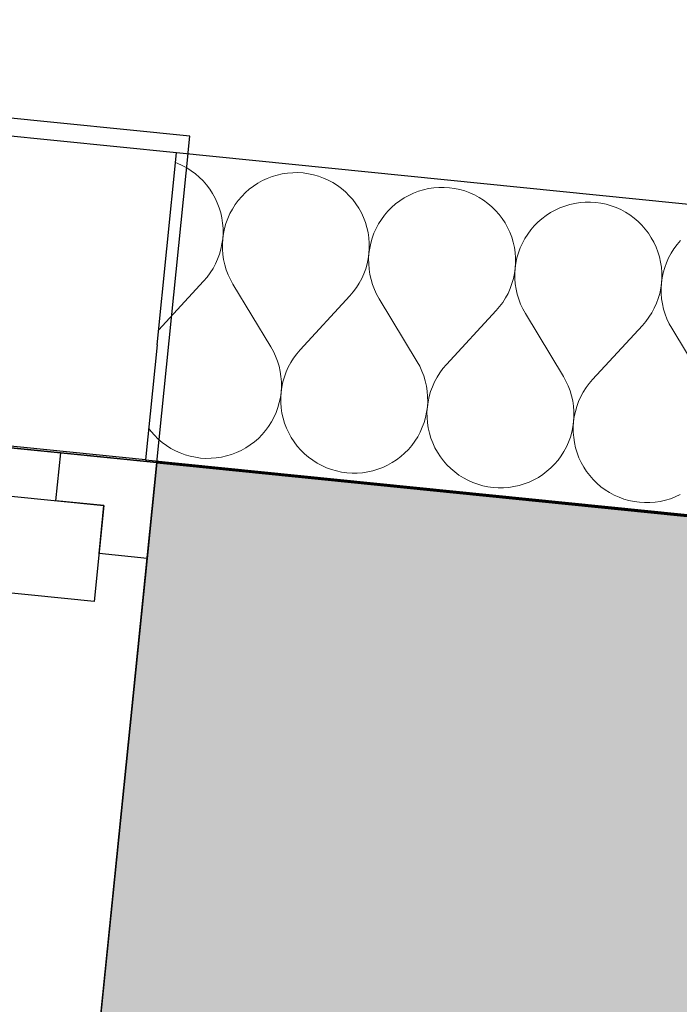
# Model space of a CAD drawing. Header units: millimetres. Extents: x -25972 to 4516, y -2839 to 20217.
# Tile 53 of 114: x -18288 to -17946, y 9516 to 10026. Entities that reach past the tile are written whole.
import ezdxf

# ---------------------------------------------------------------- set-up
doc = ezdxf.new("R2010")
doc.units = ezdxf.units.MM
doc.header["$MEASUREMENT"] = 0
doc.linetypes.add('Wipeout_Contour', pattern=[1000, 0, -1000])
for name, color, linetype in [('7._POHLED ZÁPADNÍ_1_3D prvky fasada nove', 7, 'Continuous'), ('7._POHLED ZÁPADNÍ_1_Konstrukce - nosné', 7, 'Continuous'), ('7._POHLED ZÁPADNÍ_1_Nové_3D prvky fasada nove', 7, 'Continuous'), ('7._POHLED ZÁPADNÍ_1_Nové_Konstrukce - nosné', 7, 'Continuous'), ('7._POHLED ZÁPADNÍ_1_Nové_Otvory – Okna', 7, 'Continuous'), ('7._POHLED ZÁPADNÍ_1_Nové_Výplně – Řezové', 7, 'Continuous'), ('7._POHLED ZÁPADNÍ_1_Výplně – Řezové', 7, 'Continuous')]:
    doc.layers.add(name, color=color, linetype=linetype)

# ---------------------------------------------------------------- blocks, each defined once
blk = doc.blocks.new('*X37', base_point=(-26739.77, -6860.77))
at = {"layer": '7._POHLED ZÁPADNÍ_1_Nové_Výplně – Řezové', "color": 21, "linetype": 'Continuous', "lineweight": 20, "true_color": 0xffaaaa}
for p, q in [((-18206.08, 9951.65), (-18207.05, 9952)), ((-18203.6, 9950.53), (-18206.08, 9951.65)), ((-18201.21, 9949.24), (-18203.6, 9950.53)), ((-18198.91, 9947.79), (-18201.21, 9949.24)), ((-18196.72, 9946.17), (-18198.91, 9947.79)), ((-18194.65, 9944.4), (-18196.72, 9946.17)), ((-18192.72, 9942.49), (-18194.65, 9944.4)), ((-18156.9, 9944.77), (-18159.45, 9943.8)), ((-18154.3, 9945.56), (-18156.9, 9944.77)), ((-18151.64, 9946.15), (-18154.3, 9945.56)), ((-18148.95, 9946.56), (-18151.64, 9946.15)), ((-18146.24, 9946.77), (-18148.95, 9946.56)), ((-18143.52, 9946.79), (-18146.24, 9946.77)), ((-18140.81, 9946.61), (-18143.52, 9946.79)), ((-18138.11, 9946.24), (-18140.81, 9946.61)), ((-18135.45, 9945.68), (-18138.11, 9946.24)), ((-18132.83, 9944.93), (-18135.45, 9945.68)), ((-18130.28, 9944), (-18132.83, 9944.93)), ((-18190.92, 9940.44), (-18192.72, 9942.49)), ((-18189.28, 9938.28), (-18190.92, 9940.44)), ((-18166.57, 9939.85), (-18168.74, 9938.21)), ((-18164.29, 9941.34), (-18166.57, 9939.85)), ((-18161.91, 9942.66), (-18164.29, 9941.34)), ((-18159.45, 9943.8), (-18161.91, 9942.66)), ((-18127.8, 9942.88), (-18130.28, 9944)), ((-18125.4, 9941.59), (-18127.8, 9942.88)), ((-18123.1, 9940.14), (-18125.4, 9941.59)), ((-18120.91, 9938.52), (-18123.1, 9940.14)), ((-18187.79, 9936), (-18189.28, 9938.28)), ((-18186.48, 9933.62), (-18187.79, 9936)), ((-18172.69, 9934.47), (-18174.46, 9932.41)), ((-18170.78, 9936.41), (-18172.69, 9934.47)), ((-18168.74, 9938.21), (-18170.78, 9936.41)), ((-18118.85, 9936.75), (-18120.91, 9938.52)), ((-18116.91, 9934.84), (-18118.85, 9936.75)), ((-18115.12, 9932.8), (-18116.91, 9934.84)), ((-18086.11, 9935.01), (-18088.49, 9933.69)), ((-18083.64, 9936.16), (-18086.11, 9935.01)), ((-18081.1, 9937.12), (-18083.64, 9936.16)), ((-18078.49, 9937.91), (-18081.1, 9937.12)), ((-18075.84, 9938.5), (-18078.49, 9937.91)), ((-18073.15, 9938.91), (-18075.84, 9938.5)), ((-18070.44, 9939.12), (-18073.15, 9938.91)), ((-18067.72, 9939.14), (-18070.44, 9939.12)), ((-18065, 9938.96), (-18067.72, 9939.14)), ((-18062.31, 9938.59), (-18065, 9938.96)), ((-18059.64, 9938.03), (-18062.31, 9938.59)), ((-18057.03, 9937.28), (-18059.64, 9938.03)), ((-18054.47, 9936.35), (-18057.03, 9937.28)), ((-18051.99, 9935.24), (-18054.47, 9936.35)), ((-18049.6, 9933.95), (-18051.99, 9935.24)), ((-18185.33, 9931.15), (-18186.48, 9933.62)), ((-18184.36, 9928.61), (-18185.33, 9931.15)), ((-18176.07, 9930.22), (-18177.53, 9927.92)), ((-18174.46, 9932.41), (-18176.07, 9930.22)), ((-18113.47, 9930.63), (-18115.12, 9932.8)), ((-18111.99, 9928.35), (-18113.47, 9930.63)), ((-18092.93, 9930.56), (-18094.98, 9928.76)), ((-18090.77, 9932.2), (-18092.93, 9930.56)), ((-18088.49, 9933.69), (-18090.77, 9932.2)), ((-18047.3, 9932.49), (-18049.6, 9933.95)), ((-18045.11, 9930.87), (-18047.3, 9932.49)), ((-18043.04, 9929.11), (-18045.11, 9930.87)), ((-18041.11, 9927.19), (-18043.04, 9929.11)), ((-18005.29, 9929.48), (-18007.84, 9928.51)), ((-18002.69, 9930.26), (-18005.29, 9929.48)), ((-18000.03, 9930.86), (-18002.69, 9930.26)), ((-17997.34, 9931.26), (-18000.03, 9930.86)), ((-17994.63, 9931.47), (-17997.34, 9931.26)), ((-17991.91, 9931.49), (-17994.63, 9931.47)), ((-17989.2, 9931.32), (-17991.91, 9931.49)), ((-17986.5, 9930.95), (-17989.2, 9931.32)), ((-17983.84, 9930.39), (-17986.5, 9930.95)), ((-17981.22, 9929.64), (-17983.84, 9930.39)), ((-17978.67, 9928.7), (-17981.22, 9929.64)), ((-18183.58, 9926), (-18184.36, 9928.61)), ((-18182.99, 9923.35), (-18183.58, 9926)), ((-18178.82, 9925.52), (-18179.93, 9923.04)), ((-18177.53, 9927.92), (-18178.82, 9925.52)), ((-18110.67, 9925.97), (-18111.99, 9928.35)), ((-18109.52, 9923.5), (-18110.67, 9925.97)), ((-18098.65, 9924.76), (-18100.27, 9922.57)), ((-18096.89, 9926.83), (-18098.65, 9924.76)), ((-18094.98, 9928.76), (-18096.89, 9926.83)), ((-18039.31, 9925.15), (-18041.11, 9927.19)), ((-18037.67, 9922.98), (-18039.31, 9925.15)), ((-18014.96, 9924.56), (-18017.13, 9922.91)), ((-18012.68, 9926.04), (-18014.96, 9924.56)), ((-18010.3, 9927.36), (-18012.68, 9926.04)), ((-18007.84, 9928.51), (-18010.3, 9927.36)), ((-17976.19, 9927.59), (-17978.67, 9928.7)), ((-17973.79, 9926.3), (-17976.19, 9927.59)), ((-17971.49, 9924.84), (-17973.79, 9926.3)), ((-17969.3, 9923.23), (-17971.49, 9924.84)), ((-18182.58, 9920.66), (-18182.99, 9923.35)), ((-18182.37, 9917.94), (-18182.58, 9920.66)), ((-18180.86, 9920.48), (-18181.61, 9917.87)), ((-18179.93, 9923.04), (-18180.86, 9920.48)), ((-18108.56, 9920.96), (-18109.52, 9923.5)), ((-18107.78, 9918.35), (-18108.56, 9920.96)), ((-18101.72, 9920.27), (-18103.01, 9917.87)), ((-18100.27, 9922.57), (-18101.72, 9920.27)), ((-18036.18, 9920.7), (-18037.67, 9922.98)), ((-18034.86, 9918.32), (-18036.18, 9920.7)), ((-18021.08, 9919.18), (-18022.85, 9917.11)), ((-18019.17, 9921.11), (-18021.08, 9919.18)), ((-18017.13, 9922.91), (-18019.17, 9921.11)), ((-17967.24, 9921.46), (-17969.3, 9923.23)), ((-17965.3, 9919.55), (-17967.24, 9921.46)), ((-17963.51, 9917.5), (-17965.3, 9919.55)), ((-18182.54, 9912.51), (-18182.36, 9915.22)), ((-18182.17, 9915.2), (-18182.54, 9912.51)), ((-18182.36, 9915.22), (-18182.37, 9917.94)), ((-18181.61, 9917.87), (-18182.17, 9915.2)), ((-18107.18, 9915.7), (-18107.78, 9918.35)), ((-18106.78, 9913.01), (-18107.18, 9915.7)), ((-18104.12, 9915.39), (-18105.06, 9912.83)), ((-18103.01, 9917.87), (-18104.12, 9915.39)), ((-18033.72, 9915.85), (-18034.86, 9918.32)), ((-18032.75, 9913.31), (-18033.72, 9915.85)), ((-18024.46, 9914.92), (-18025.92, 9912.62)), ((-18022.85, 9917.11), (-18024.46, 9914.92)), ((-17961.86, 9915.33), (-17963.51, 9917.5)), ((-17960.38, 9913.05), (-17961.86, 9915.33)), ((-18183.47, 9907.15), (-18182.91, 9909.81)), ((-18182.91, 9909.81), (-18182.54, 9912.51)), ((-18182.54, 9912.51), (-18182.71, 9909.79)), ((-18182.71, 9909.79), (-18182.69, 9907.07)), ((-18106.57, 9910.3), (-18106.78, 9913.01)), ((-18106.55, 9907.58), (-18106.57, 9910.3)), ((-18105.8, 9910.22), (-18106.36, 9907.56)), ((-18105.06, 9912.83), (-18105.8, 9910.22)), ((-18031.97, 9910.71), (-18032.75, 9913.31)), ((-18031.38, 9908.05), (-18031.97, 9910.71)), ((-18027.2, 9910.22), (-18028.32, 9907.74)), ((-18025.92, 9912.62), (-18027.2, 9910.22)), ((-17959.06, 9910.67), (-17960.38, 9913.05)), ((-17957.91, 9908.21), (-17959.06, 9910.67)), ((-17947.04, 9909.46), (-17948.66, 9907.27)), ((-17945.27, 9911.53), (-17947.04, 9909.46)), ((-18185.16, 9901.98), (-18184.22, 9904.54)), ((-18184.22, 9904.54), (-18183.47, 9907.15)), ((-18182.69, 9907.07), (-18182.48, 9904.36)), ((-18182.48, 9904.36), (-18182.07, 9901.67)), ((-18107.1, 9902.17), (-18106.73, 9904.86)), ((-18106.73, 9904.86), (-18106.9, 9902.15)), ((-18106.73, 9904.86), (-18106.55, 9907.58)), ((-18106.36, 9907.56), (-18106.73, 9904.86)), ((-18030.97, 9905.36), (-18031.38, 9908.05)), ((-18030.76, 9902.65), (-18030.97, 9905.36)), ((-18029.25, 9905.19), (-18030, 9902.57)), ((-18028.32, 9907.74), (-18029.25, 9905.19)), ((-17956.95, 9905.66), (-17957.91, 9908.21)), ((-17956.17, 9903.06), (-17956.95, 9905.66)), ((-17950.11, 9904.97), (-17951.4, 9902.58)), ((-17948.66, 9907.27), (-17950.11, 9904.97)), ((-18187.56, 9897.11), (-18186.27, 9899.5)), ((-18186.27, 9899.5), (-18185.16, 9901.98)), ((-18182.07, 9901.67), (-18181.47, 9899.02)), ((-18181.47, 9899.02), (-18180.69, 9896.41)), ((-18108.42, 9896.89), (-18107.66, 9899.5)), ((-18107.66, 9899.5), (-18107.1, 9902.17)), ((-18106.9, 9902.15), (-18106.88, 9899.43)), ((-18106.88, 9899.43), (-18106.67, 9896.71)), ((-18030.92, 9897.21), (-18030.75, 9899.93)), ((-18030.56, 9899.91), (-18030.92, 9897.21)), ((-18030.75, 9899.93), (-18030.76, 9902.65)), ((-18030, 9902.57), (-18030.56, 9899.91)), ((-17955.57, 9900.4), (-17956.17, 9903.06)), ((-17955.17, 9897.71), (-17955.57, 9900.4)), ((-17952.51, 9900.09), (-17953.44, 9897.54)), ((-17951.4, 9902.58), (-17952.51, 9900.09)), ((-18190.64, 9892.62), (-18189.02, 9894.81)), ((-18189.02, 9894.81), (-18187.56, 9897.11)), ((-18180.69, 9896.41), (-18179.72, 9893.87)), ((-18179.72, 9893.87), (-18178.57, 9891.4)), ((-18110.47, 9891.85), (-18109.35, 9894.33)), ((-18109.35, 9894.33), (-18108.42, 9896.89)), ((-18106.67, 9896.71), (-18106.26, 9894.02)), ((-18106.26, 9894.02), (-18105.67, 9891.37)), ((-18031.86, 9891.86), (-18031.3, 9894.52)), ((-18031.3, 9894.52), (-18030.92, 9897.21)), ((-18030.92, 9897.21), (-18031.1, 9894.5)), ((-18031.1, 9894.5), (-18031.08, 9891.78)), ((-17954.96, 9895), (-17955.17, 9897.71)), ((-17954.94, 9892.28), (-17954.96, 9895)), ((-17954.19, 9894.92), (-17954.75, 9892.26)), ((-17953.44, 9897.54), (-17954.19, 9894.92)), ((-18215.82, 9865.13), (-18192.41, 9890.56)), ((-18192.41, 9890.56), (-18190.64, 9892.62)), ((-18178.57, 9891.4), (-18177.25, 9889.03)), ((-18157.56, 9856.41), (-18177.25, 9889.03)), ((-18113.21, 9887.16), (-18111.76, 9889.46)), ((-18111.76, 9889.46), (-18110.47, 9891.85)), ((-18105.67, 9891.37), (-18104.88, 9888.76)), ((-18104.88, 9888.76), (-18103.91, 9886.22)), ((-18033.55, 9886.69), (-18032.61, 9889.24)), ((-18032.61, 9889.24), (-18031.86, 9891.86)), ((-18031.08, 9891.78), (-18030.87, 9889.07)), ((-18030.87, 9889.07), (-18030.46, 9886.38)), ((-17955.49, 9886.87), (-17955.12, 9889.56)), ((-17955.12, 9889.56), (-17955.29, 9886.85)), ((-17955.12, 9889.56), (-17954.94, 9892.28)), ((-17954.75, 9892.26), (-17955.12, 9889.56)), ((-18116.6, 9882.91), (-18114.83, 9884.97)), ((-18114.83, 9884.97), (-18113.21, 9887.16)), ((-18103.91, 9886.22), (-18102.76, 9883.76)), ((-18102.76, 9883.76), (-18101.44, 9881.38)), ((-18035.95, 9881.81), (-18034.66, 9884.21)), ((-18034.66, 9884.21), (-18033.55, 9886.69)), ((-18030.46, 9886.38), (-18029.86, 9883.72)), ((-18029.86, 9883.72), (-18029.08, 9881.12)), ((-17956.8, 9881.59), (-17956.05, 9884.21)), ((-17956.05, 9884.21), (-17955.49, 9886.87)), ((-17955.29, 9886.85), (-17955.27, 9884.13)), ((-17955.27, 9884.13), (-17955.06, 9881.42)), ((-18142.4, 9854.88), (-18116.6, 9882.91)), ((-18081.76, 9848.76), (-18101.44, 9881.38)), ((-18039.03, 9877.33), (-18037.41, 9879.51)), ((-18037.41, 9879.51), (-18035.95, 9881.81)), ((-18029.08, 9881.12), (-18028.11, 9878.57)), ((-18028.11, 9878.57), (-18026.96, 9876.11)), ((-17958.86, 9876.56), (-17957.74, 9879.04)), ((-17957.74, 9879.04), (-17956.8, 9881.59)), ((-17955.06, 9881.42), (-17954.65, 9878.73)), ((-17954.65, 9878.73), (-17954.06, 9876.07)), ((-18066.6, 9847.23), (-18040.8, 9875.26)), ((-18040.8, 9875.26), (-18039.03, 9877.33)), ((-18026.96, 9876.11), (-18025.64, 9873.73)), ((-18005.95, 9841.11), (-18025.64, 9873.73)), ((-17961.6, 9871.87), (-17960.15, 9874.16)), ((-17960.15, 9874.16), (-17958.86, 9876.56)), ((-17954.06, 9876.07), (-17953.27, 9873.47)), ((-17953.27, 9873.47), (-17952.3, 9870.93)), ((-17964.99, 9867.61), (-17963.22, 9869.68)), ((-17963.22, 9869.68), (-17961.6, 9871.87)), ((-17952.3, 9870.93), (-17951.15, 9868.46)), ((-17951.15, 9868.46), (-17949.83, 9866.08)), ((-17990.79, 9839.58), (-17964.99, 9867.61)), ((-17930.15, 9833.47), (-17949.83, 9866.08)), ((-18156.24, 9854.03), (-18157.56, 9856.41)), ((-18155.09, 9851.57), (-18156.24, 9854.03)), ((-18144.17, 9852.81), (-18145.79, 9850.63)), ((-18142.4, 9854.88), (-18144.17, 9852.81)), ((-18154.13, 9849.02), (-18155.09, 9851.57)), ((-18153.34, 9846.42), (-18154.13, 9849.02)), ((-18147.25, 9848.33), (-18148.54, 9845.93)), ((-18145.79, 9850.63), (-18147.25, 9848.33)), ((-18080.44, 9846.38), (-18081.76, 9848.76)), ((-18152.74, 9843.76), (-18153.34, 9846.42)), ((-18152.34, 9841.07), (-18152.74, 9843.76)), ((-18149.65, 9843.45), (-18150.59, 9840.9)), ((-18148.54, 9845.93), (-18149.65, 9843.45)), ((-18079.29, 9843.92), (-18080.44, 9846.38)), ((-18078.32, 9841.38), (-18079.29, 9843.92)), ((-18069.99, 9842.98), (-18071.44, 9840.68)), ((-18068.37, 9845.17), (-18069.99, 9842.98)), ((-18066.6, 9847.23), (-18068.37, 9845.17)), ((-18152.12, 9838.36), (-18152.34, 9841.07)), ((-18152.1, 9835.64), (-18152.12, 9838.36)), ((-18151.34, 9838.28), (-18151.9, 9835.62)), ((-18150.59, 9840.9), (-18151.34, 9838.28)), ((-18077.53, 9838.77), (-18078.32, 9841.38)), ((-18076.94, 9836.12), (-18077.53, 9838.77)), ((-18072.73, 9838.29), (-18073.85, 9835.81)), ((-18071.44, 9840.68), (-18072.73, 9838.29)), ((-18004.63, 9838.74), (-18005.95, 9841.11)), ((-18003.48, 9836.27), (-18004.63, 9838.74)), ((-17992.56, 9837.52), (-17994.18, 9835.33)), ((-17990.79, 9839.58), (-17992.56, 9837.52)), ((-18152.64, 9830.23), (-18152.28, 9832.93)), ((-18152.28, 9832.93), (-18152.45, 9830.21)), ((-18152.28, 9832.93), (-18152.1, 9835.64)), ((-18151.9, 9835.62), (-18152.28, 9832.93)), ((-18076.53, 9833.43), (-18076.94, 9836.12)), ((-18076.32, 9830.71), (-18076.53, 9833.43)), ((-18074.79, 9833.25), (-18075.54, 9830.64)), ((-18073.85, 9835.81), (-18074.79, 9833.25)), ((-18002.51, 9833.73), (-18003.48, 9836.27)), ((-18001.73, 9831.12), (-18002.51, 9833.73)), ((-17995.64, 9833.03), (-17996.93, 9830.64)), ((-17994.18, 9835.33), (-17995.64, 9833.03)), ((-18153.95, 9824.95), (-18153.2, 9827.57)), ((-18153.2, 9827.57), (-18152.64, 9830.23)), ((-18152.45, 9830.21), (-18152.44, 9827.49)), ((-18152.44, 9827.49), (-18152.23, 9824.78)), ((-18076.47, 9825.28), (-18076.3, 9827.99)), ((-18076.1, 9827.97), (-18076.47, 9825.28)), ((-18076.3, 9827.99), (-18076.32, 9830.71)), ((-18075.54, 9830.64), (-18076.1, 9827.97)), ((-18001.13, 9828.47), (-18001.73, 9831.12)), ((-18000.72, 9825.78), (-18001.13, 9828.47)), ((-17998.04, 9828.16), (-17998.98, 9825.6)), ((-17996.93, 9830.64), (-17998.04, 9828.16)), ((-18156, 9819.92), (-18154.88, 9822.4)), ((-18154.88, 9822.4), (-18153.95, 9824.95)), ((-18152.23, 9824.78), (-18151.82, 9822.09)), ((-18151.82, 9822.09), (-18151.23, 9819.43)), ((-18077.4, 9819.92), (-18076.84, 9822.58)), ((-18076.84, 9822.58), (-18076.47, 9825.28)), ((-18076.47, 9825.28), (-18076.65, 9822.56)), ((-18076.65, 9822.56), (-18076.63, 9819.84)), ((-18000.51, 9823.07), (-18000.72, 9825.78)), ((-18000.49, 9820.35), (-18000.51, 9823.07)), ((-17999.73, 9822.99), (-18000.29, 9820.33)), ((-17998.98, 9825.6), (-17999.73, 9822.99)), ((-18158.74, 9815.22), (-18157.28, 9817.52)), ((-18157.28, 9817.52), (-18156, 9819.92)), ((-18151.23, 9819.43), (-18150.45, 9816.83)), ((-18150.45, 9816.83), (-18149.48, 9814.29)), ((-18079.08, 9814.75), (-18078.15, 9817.31)), ((-18078.15, 9817.31), (-18077.4, 9819.92)), ((-18076.63, 9819.84), (-18076.42, 9817.13)), ((-18076.42, 9817.13), (-18076.02, 9814.44)), ((-18001.03, 9814.94), (-18000.66, 9817.63)), ((-18000.66, 9817.63), (-18000.84, 9814.92)), ((-18000.66, 9817.63), (-18000.49, 9820.35)), ((-18000.29, 9820.33), (-18000.66, 9817.63)), ((-18220.95, 9814.29), (-18219.69, 9812.64)), ((-18219.69, 9812.64), (-18217.9, 9810.59)), ((-18162.12, 9810.96), (-18160.35, 9813.03)), ((-18160.35, 9813.03), (-18158.74, 9815.22)), ((-18149.48, 9814.29), (-18148.34, 9811.82)), ((-18148.34, 9811.82), (-18147.02, 9809.44)), ((-18081.48, 9809.87), (-18080.19, 9812.27)), ((-18080.19, 9812.27), (-18079.08, 9814.75)), ((-18076.02, 9814.44), (-18075.42, 9811.79)), ((-18075.42, 9811.79), (-18074.64, 9809.18)), ((-18002.34, 9809.66), (-18001.59, 9812.27)), ((-18001.59, 9812.27), (-18001.03, 9814.94)), ((-18000.84, 9814.92), (-18000.83, 9812.2)), ((-18000.83, 9812.2), (-18000.62, 9809.48)), ((-18217.9, 9810.59), (-18215.96, 9808.68)), ((-18215.96, 9808.68), (-18213.9, 9806.91)), ((-18213.9, 9806.91), (-18211.71, 9805.3)), ((-18168.24, 9805.58), (-18166.07, 9807.23)), ((-18166.07, 9807.23), (-18164.03, 9809.03)), ((-18164.03, 9809.03), (-18162.12, 9810.96)), ((-18147.02, 9809.44), (-18145.53, 9807.16)), ((-18145.53, 9807.16), (-18143.89, 9804.99)), ((-18084.55, 9805.38), (-18082.93, 9807.57)), ((-18082.93, 9807.57), (-18081.48, 9809.87)), ((-18074.64, 9809.18), (-18073.68, 9806.64)), ((-18073.68, 9806.64), (-18072.53, 9804.17)), ((-18004.39, 9804.62), (-18003.27, 9807.1)), ((-18003.27, 9807.1), (-18002.34, 9809.66)), ((-18000.62, 9809.48), (-18000.21, 9806.79)), ((-18000.21, 9806.79), (-17999.62, 9804.14)), ((-18211.71, 9805.3), (-18209.41, 9803.84)), ((-18209.41, 9803.84), (-18207.01, 9802.55)), ((-18207.01, 9802.55), (-18204.53, 9801.44)), ((-18204.53, 9801.44), (-18201.98, 9800.5)), ((-18177.91, 9800.66), (-18175.37, 9801.63)), ((-18175.37, 9801.63), (-18172.9, 9802.78)), ((-18172.9, 9802.78), (-18170.52, 9804.1)), ((-18170.52, 9804.1), (-18168.24, 9805.58)), ((-18143.89, 9804.99), (-18142.09, 9802.95)), ((-18142.09, 9802.95), (-18140.16, 9801.03)), ((-18090.27, 9799.58), (-18088.23, 9801.38)), ((-18088.23, 9801.38), (-18086.31, 9803.31)), ((-18086.31, 9803.31), (-18084.55, 9805.38)), ((-18072.53, 9804.17), (-18071.21, 9801.79)), ((-18071.21, 9801.79), (-18069.73, 9799.51)), ((-18007.13, 9799.92), (-18005.67, 9802.22)), ((-18005.67, 9802.22), (-18004.39, 9804.62)), ((-17999.62, 9804.14), (-17998.84, 9801.53)), ((-17998.84, 9801.53), (-17997.87, 9798.99)), ((-18201.98, 9800.5), (-18199.36, 9799.75)), ((-18199.36, 9799.75), (-18196.7, 9799.19)), ((-18196.7, 9799.19), (-18194.01, 9798.82)), ((-18194.01, 9798.82), (-18191.29, 9798.65)), ((-18191.29, 9798.65), (-18188.57, 9798.67)), ((-18188.57, 9798.67), (-18185.86, 9798.88)), ((-18185.86, 9798.88), (-18183.17, 9799.28)), ((-18183.17, 9799.28), (-18180.51, 9799.88)), ((-18180.51, 9799.88), (-18177.91, 9800.66)), ((-18140.16, 9801.03), (-18138.09, 9799.27)), ((-18138.09, 9799.27), (-18135.9, 9797.65)), ((-18135.9, 9797.65), (-18133.61, 9796.19)), ((-18097.09, 9795.13), (-18094.71, 9796.45)), ((-18094.71, 9796.45), (-18092.44, 9797.94)), ((-18092.44, 9797.94), (-18090.27, 9799.58)), ((-18069.73, 9799.51), (-18068.08, 9797.34)), ((-18068.08, 9797.34), (-18066.29, 9795.3)), ((-18010.51, 9795.67), (-18008.74, 9797.73)), ((-18008.74, 9797.73), (-18007.13, 9799.92)), ((-17997.87, 9798.99), (-17996.72, 9796.52)), ((-17996.72, 9796.52), (-17995.41, 9794.14)), ((-18133.61, 9796.19), (-18131.21, 9794.9)), ((-18131.21, 9794.9), (-18128.73, 9793.79)), ((-18128.73, 9793.79), (-18126.17, 9792.86)), ((-18126.17, 9792.86), (-18123.56, 9792.11)), ((-18123.56, 9792.11), (-18120.89, 9791.55)), ((-18120.89, 9791.55), (-18118.2, 9791.18)), ((-18118.2, 9791.18), (-18115.48, 9791)), ((-18112.76, 9791.02), (-18110.05, 9791.23)), ((-18110.05, 9791.23), (-18107.36, 9791.64)), ((-18107.36, 9791.64), (-18104.71, 9792.23)), ((-18104.71, 9792.23), (-18102.1, 9793.02)), ((-18102.1, 9793.02), (-18099.56, 9793.98)), ((-18099.56, 9793.98), (-18097.09, 9795.13)), ((-18066.29, 9795.3), (-18064.35, 9793.39)), ((-18064.35, 9793.39), (-18062.29, 9791.62)), ((-18062.29, 9791.62), (-18060.1, 9790)), ((-18016.63, 9790.29), (-18014.46, 9791.93)), ((-18014.46, 9791.93), (-18012.42, 9793.73)), ((-18012.42, 9793.73), (-18010.51, 9795.67)), ((-17995.41, 9794.14), (-17993.92, 9791.86)), ((-17993.92, 9791.86), (-17992.28, 9789.7)), ((-18115.48, 9791), (-18112.76, 9791.02)), ((-18060.1, 9790), (-18057.8, 9788.55)), ((-18057.8, 9788.55), (-18055.4, 9787.26)), ((-18055.4, 9787.26), (-18052.92, 9786.14)), ((-18052.92, 9786.14), (-18050.37, 9785.21)), ((-18026.3, 9785.37), (-18023.75, 9786.34)), ((-18023.75, 9786.34), (-18021.29, 9787.48)), ((-18021.29, 9787.48), (-18018.91, 9788.8)), ((-18018.91, 9788.8), (-18016.63, 9790.29)), ((-17992.28, 9789.7), (-17990.48, 9787.65)), ((-17990.48, 9787.65), (-17988.55, 9785.74)), ((-18050.37, 9785.21), (-18047.75, 9784.46)), ((-18047.75, 9784.46), (-18045.09, 9783.9)), ((-18045.09, 9783.9), (-18042.39, 9783.53)), ((-18042.39, 9783.53), (-18039.68, 9783.35)), ((-18039.68, 9783.35), (-18036.96, 9783.37)), ((-18036.96, 9783.37), (-18034.25, 9783.58)), ((-18034.25, 9783.58), (-18031.56, 9783.99)), ((-18031.56, 9783.99), (-18028.9, 9784.58)), ((-18028.9, 9784.58), (-18026.3, 9785.37)), ((-17988.55, 9785.74), (-17986.48, 9783.97)), ((-17986.48, 9783.97), (-17984.29, 9782.35)), ((-17984.29, 9782.35), (-17981.99, 9780.9)), ((-17981.99, 9780.9), (-17979.6, 9779.61)), ((-17979.6, 9779.61), (-17977.12, 9778.49)), ((-17977.12, 9778.49), (-17974.56, 9777.56)), ((-17974.56, 9777.56), (-17971.95, 9776.81)), ((-17971.95, 9776.81), (-17969.28, 9776.25)), ((-17969.28, 9776.25), (-17966.59, 9775.88)), ((-17966.59, 9775.88), (-17963.87, 9775.7)), ((-17961.15, 9775.72), (-17958.44, 9775.93)), ((-17958.44, 9775.93), (-17955.75, 9776.34)), ((-17955.75, 9776.34), (-17953.1, 9776.94)), ((-17953.1, 9776.94), (-17950.49, 9777.72)), ((-17950.49, 9777.72), (-17947.95, 9778.69)), ((-17947.95, 9778.69), (-17945.48, 9779.83)), ((-17963.87, 9775.7), (-17961.15, 9775.72))]:
    blk.add_line(p, q, dxfattribs=at)

msp = doc.modelspace()

# ---------------------------------------------------------------- linework, layer by layer
at = {"layer": '7._POHLED ZÁPADNÍ_1_Nové_Otvory – Okna', "color": 1, "linetype": 'Continuous', "lineweight": 25}
for p, q in [((-18199.56, 9965.61), (-18796.5, 10026.08)), ((-18763.89, 9851.91), (-18266.44, 9801.52)), ((-18268.96, 9776.64), (-18266.44, 9801.52)), ((-18293.83, 9779.16), (-18244.08, 9774.13)), ((-18244.08, 9774.13), (-18268.96, 9776.64)), ((-18244.08, 9774.13), (-18249.12, 9724.38)), ((-18246.6, 9749.25), (-18244.08, 9774.13)), ((-18249.12, 9724.38), (-18298.87, 9729.42))]:
    msp.add_line(p, q, dxfattribs=at)

# ---------------------------------------------------------------- wipeouts: each hides what was drawn before it
at = {"color": 254, "linetype": 'Wipeout_Contour', "lineweight": 0, "ltscale": 120455.95835}
msp.add_wipeout([(-18216.58, 9857.58), (-18222.6, 9797.88), (-16829.98, 9657.38), (-16823.96, 9717.08), (-16813.92, 9816.57), (-18206.54, 9957.07)], dxfattribs=at).dxf.layer = '7._POHLED ZÁPADNÍ_1_Nové_Výplně – Řezové'

# ---------------------------------------------------------------- next in the draw order: hatches: boundary and pattern name
at = {"layer": '7._POHLED ZÁPADNÍ_1_Výplně – Řezové', "linetype": 'Continuous', "lineweight": 13}
msp.add_hatch(color=254, dxfattribs=at).paths.add_polyline_path([(-18254.49, 9423.39), (-17742.45, 9371.52), (-17704.65, 9744.61), (-18216.69, 9796.48)])

# ---------------------------------------------------------------- next in the draw order: linework, layer by layer
at = {"layer": '7._POHLED ZÁPADNÍ_1_Konstrukce - nosné', "color": 7, "linetype": 'Continuous', "lineweight": 50, "flags": 128}
msp.add_lwpolyline([(-17704.65, 9744.61), (-18216.69, 9796.48)], dxfattribs=at)
at = {"layer": '7._POHLED ZÁPADNÍ_1_Nové_3D prvky fasada nove', "color": 1, "linetype": 'Continuous', "lineweight": 25, "flags": 128}
msp.add_lwpolyline([(-18254.49, 9423.39), (-18216.69, 9796.48)], dxfattribs=at)
at = {"layer": '7._POHLED ZÁPADNÍ_1_Nové_Konstrukce - nosné', "color": 1, "linetype": 'Continuous', "lineweight": 25}
for q in [(-18206.54, 9957.07), (-18222.6, 9797.88)]:
    msp.add_line((-18216.58, 9857.58), q, dxfattribs=at)
at = {"layer": '7._POHLED ZÁPADNÍ_1_Nové_Konstrukce - nosné', "color": 1, "linetype": 'Continuous', "lineweight": 25, "flags": 128}
for points in [[(-16813.92, 9816.57), (-18206.54, 9957.07)], [(-18222.6, 9797.88), (-16829.98, 9657.38)]]:
    msp.add_lwpolyline(points, dxfattribs=at)
at = {"layer": '7._POHLED ZÁPADNÍ_1_Nové_Otvory – Okna', "color": 1, "linetype": 'Continuous', "lineweight": 25}
for p, q in [((-18206.54, 9957.07), (-18803.51, 10017.3)), ((-18216.69, 9796.48), (-18199.56, 9965.61)), ((-18216.58, 9857.58), (-18206.54, 9957.07)), ((-18222.6, 9797.88), (-18819.57, 9858.11)), ((-18216.58, 9857.58), (-18222.6, 9797.88)), ((-18216.69, 9796.48), (-18813.64, 9856.95)), ((-18266.44, 9801.52), (-18216.69, 9796.48)), ((-18216.69, 9796.48), (-18221.73, 9746.73)), ((-18216.69, 9796.48), (-18221.73, 9746.73)), ((-18221.73, 9746.73), (-18254.49, 9423.39)), ((-18221.73, 9746.73), (-18246.6, 9749.25))]:
    msp.add_line(p, q, dxfattribs=at)

# ---------------------------------------------------------------- next in the draw order: block references
at = {"layer": '7._POHLED ZÁPADNÍ_1_3D prvky fasada nove', "color": 9, "linetype": 'Continuous', "lineweight": 13}
msp.add_blockref('*X37', (-26739.77, -6860.77), dxfattribs=at)

doc.saveas('drawing.dxf')
